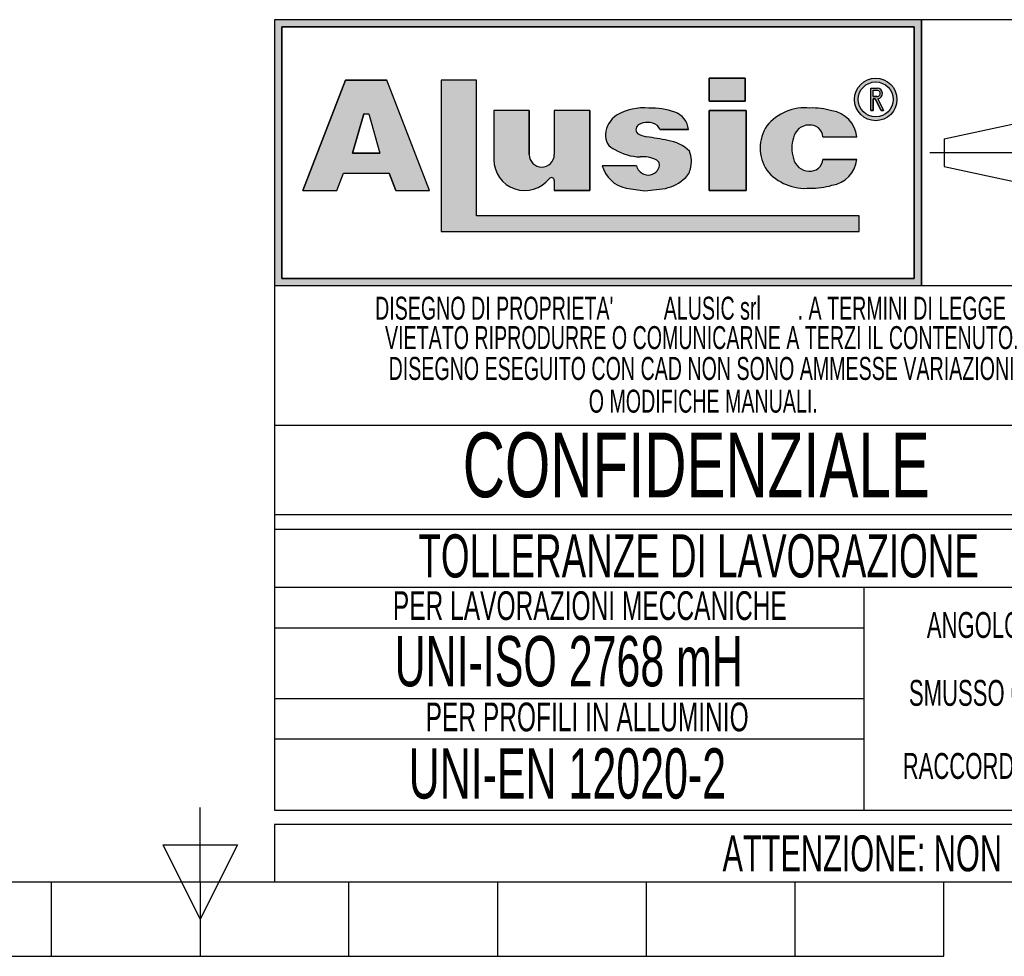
# Model space of a CAD drawing. Header units: millimetres. Extents: x 0 to 420, y 0 to 297.
# Tile 8 of 70: x 197 to 266, y 0 to 65. Entities that reach past the tile are written whole.
import ezdxf
from ezdxf.enums import TextEntityAlignment as Align

# ---------------------------------------------------------------- set-up
doc = ezdxf.new("R2010")
doc.units = ezdxf.units.MM
doc.linetypes.add('CENTERX2', pattern=[20.319999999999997, 12.7, -2.54, 2.54, -2.54])
doc.layers.add('CARTIGLIO', color=140, linetype='Continuous')
doc.styles.add('SLDTEXTSTYLE0', font='TXT', dxfattribs={"width": 0.6382978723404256})
doc.styles.add('SLDTEXTSTYLE1', font='TXT', dxfattribs={"width": 0.675})

# ---------------------------------------------------------------- blocks, each defined once
blk = doc.blocks.new('SW_NOTE_0_1')
at = {"layer": 'CARTIGLIO', "color": 0, "insert": (85.40558510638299, 3.222669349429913), "char_height": 2.5, "attachment_point": 2, "style": 'SLDTEXTSTYLE0'}
blk.add_mtext("ATTENZIONE: NON INTERPRETARE IL DISEGNO. IN CASO DI QUOTE MANCANTI O POCO CHIARE CONSULTARE L'UFFICIO TECNICO", dxfattribs=at)
blk = doc.blocks.new('SW_NOTE_0_14')
at = {"layer": 'CARTIGLIO', "color": 0, "insert": (6.67819148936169, 2.320321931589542), "char_height": 1.8, "attachment_point": 2, "style": 'SLDTEXTSTYLE0'}
blk.add_mtext("ANGOLO ±10'", dxfattribs=at)
blk = doc.blocks.new('SW_NOTE_0_15')
at = {"layer": 'CARTIGLIO', "color": 0, "insert": (23.93617021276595, 3.867203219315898), "char_height": 3, "attachment_point": 2, "style": 'SLDTEXTSTYLE0'}
blk.add_mtext('TOLLERANZE DI LAVORAZIONE', dxfattribs=at)
blk = doc.blocks.new('SW_NOTE_0_16')
at = {"layer": 'CARTIGLIO', "color": 0, "insert": (21.07265624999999, 5.800804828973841), "char_height": 4.500000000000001, "attachment_point": 2, "style": 'SLDTEXTSTYLE1'}
blk.add_mtext('CONFIDENZIALE', dxfattribs=at)
blk = doc.blocks.new('SW_NOTE_0_17')
at = {"layer": 'CARTIGLIO', "color": 0, "insert": (28.04255319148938, 2.062508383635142), "char_height": 1.6, "attachment_point": 2, "style": 'SLDTEXTSTYLE0'}
blk.add_mtext('DISEGNO ESEGUITO CON CAD NON SONO AMMESSE VARIAZIONI', dxfattribs=at)
blk = doc.blocks.new('SW_NOTE_0_18')
at = {"layer": 'CARTIGLIO', "color": 0, "insert": (27.3404255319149, 2.062508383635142), "char_height": 1.6, "attachment_point": 2, "style": 'SLDTEXTSTYLE0'}
blk.add_mtext('VIETATO RIPRODURRE O COMUNICARNE A TERZI IL CONTENUTO.', dxfattribs=at)
blk = doc.blocks.new('SW_NOTE_0_19')
at = {"layer": 'CARTIGLIO', "color": 0, "insert": (7.587765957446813, 2.320321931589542), "char_height": 1.8, "attachment_point": 2, "style": 'SLDTEXTSTYLE0'}
blk.add_mtext('SMUSSO 0.5x45°', dxfattribs=at)
blk = doc.blocks.new('SW_NOTE_0_20')
at = {"layer": 'CARTIGLIO', "color": 0, "insert": (10.40425531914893, 2.062508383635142), "char_height": 1.6, "attachment_point": 2, "style": 'SLDTEXTSTYLE0'}
blk.add_mtext('O MODIFICHE MANUALI.', dxfattribs=at)
blk = doc.blocks.new('SW_NOTE_0_21')
at = {"layer": 'CARTIGLIO', "color": 0, "char_height": 1.6, "attachment_point": 2, "style": 'SLDTEXTSTYLE0'}
for s, insert in [("DISEGNO DI PROPRIETA'", (10.27659574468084, 2.062508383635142)), ('ALUSIC srl', (25.45120500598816, 2.062508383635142)), (". A TERMINI DI LEGGE E'", (39.41078027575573, 2.062508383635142))]:
    blk.add_mtext(s, dxfattribs=dict(at, insert=insert))
blk = doc.blocks.new('SW_NOTE_0_22')
at = {"layer": 'CARTIGLIO', "color": 0, "insert": (8.569148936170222, 2.320321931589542), "char_height": 1.8, "attachment_point": 2, "style": 'SLDTEXTSTYLE0'}
blk.add_mtext('RACCORDO R 0.5', dxfattribs=at)
blk = doc.blocks.new('SW_NOTE_0_23')
at = {"layer": 'CARTIGLIO', "color": 0, "insert": (18.30319148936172, 2.578135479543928), "char_height": 2, "attachment_point": 2, "style": 'SLDTEXTSTYLE0'}
blk.add_mtext('PER LAVORAZIONI MECCANICHE', dxfattribs=at)
blk = doc.blocks.new('SW_NOTE_0_24')
at = {"layer": 'CARTIGLIO', "color": 0, "insert": (15.68484042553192, 4.511737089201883), "char_height": 3.5, "attachment_point": 2, "style": 'SLDTEXTSTYLE0'}
blk.add_mtext('UNI-ISO 2768 mH', dxfattribs=at)
blk = doc.blocks.new('SW_NOTE_0_25')
at = {"layer": 'CARTIGLIO', "color": 0, "insert": (13.85638297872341, 2.578135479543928), "char_height": 2, "attachment_point": 2, "style": 'SLDTEXTSTYLE0'}
blk.add_mtext('PER PROFILI IN ALLUMINIO', dxfattribs=at)
blk = doc.blocks.new('SW_NOTE_0_26')
at = {"layer": 'CARTIGLIO', "color": 0, "insert": (14.05585106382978, 4.511737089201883), "char_height": 3.5, "attachment_point": 2, "style": 'SLDTEXTSTYLE0'}
blk.add_mtext('UNI-EN 12020-2', dxfattribs=at)
blk = doc.blocks.new('Cartiglio ALUSIC')
at = {"layer": 'CARTIGLIO'}
h = blk.add_hatch(color=256, dxfattribs=at)
h.paths.add_polyline_path([(113.971100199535, 149.9990413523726), (113.971100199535, 131.4990413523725), (158.971100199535, 131.4990413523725), (158.971100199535, 149.9990413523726)], flags=0)
h.paths.add_polyline_path([(114.471100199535, 131.9990413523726), (114.471100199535, 149.4990413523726), (158.471100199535, 149.4990413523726), (158.471100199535, 131.9990413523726)], flags=0)
for points in [[(144.2116339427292, 145.9308884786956), (144.2116339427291, 144.3245774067), (146.6985305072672, 144.3245774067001), (146.6985305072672, 145.9308884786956)], [(128.0219401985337, 145.7956943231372), (125.5527056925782, 145.7956943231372), (125.5527056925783, 135.2696801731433), (154.6424359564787, 135.2696801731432), (154.6424359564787, 136.3597302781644), (128.0219401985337, 136.3597302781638)], [(146.7838932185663, 143.6808359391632), (144.2116339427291, 143.6808359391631), (144.2116339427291, 138.1064632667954), (146.7838932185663, 138.1064632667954)]]:
    blk.add_hatch(color=256, dxfattribs=at).paths.add_polyline_path(points, flags=0)
h = blk.add_hatch(color=256, dxfattribs=at)
edge = h.paths.add_edge_path(flags=0)
edge.add_arc((155.7921827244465, 144.4510199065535), 1.479868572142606, 0, 360)
edge = h.paths.add_edge_path(flags=0)
edge.add_arc((155.7921827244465, 144.4510199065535), 1.214864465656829, 0, 360)
h = blk.add_hatch(color=256, dxfattribs=at)
h.paths.add_polyline_path([(118.292263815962, 138.1064632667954), (118.7611454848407, 139.3206628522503), (121.9303757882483, 139.3206628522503), (122.3992574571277, 138.1064632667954), (124.7510688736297, 138.1064632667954), (121.7833115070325, 145.7916640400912), (118.9082097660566, 145.7916640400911), (115.9404523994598, 138.1064632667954)], flags=0)
h.paths.add_polyline_path([(119.3961687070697, 140.7216809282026), (120.1708764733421, 143.4547391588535), (120.5206447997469, 143.4547391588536), (121.2953525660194, 140.721680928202)], flags=0)
h = blk.add_hatch(color=256, dxfattribs=at)
edge = h.paths.add_edge_path(flags=0)
edge.add_arc((155.8903200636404, 144.8676091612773), 0.3723980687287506, 277.1406326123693, 450.0000000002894)
edge.add_line((155.8903200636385, 145.240007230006), (155.450204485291, 145.240007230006))
edge.add_line((155.450204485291, 145.240007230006), (155.450204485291, 143.6880606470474))
edge.add_line((155.450204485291, 143.6880606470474), (155.605611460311, 143.6880606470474))
edge.add_line((155.605611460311, 143.6880606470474), (155.605611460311, 144.4952110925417))
edge.add_line((155.605611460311, 144.4952110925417), (155.764003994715, 144.4952110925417))
edge.add_line((155.764003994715, 144.4952110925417), (156.171212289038, 143.6880606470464))
edge.add_line((156.171212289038, 143.6880606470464), (156.3452765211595, 143.6880606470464))
edge.add_line((156.3452765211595, 143.6880606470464), (155.9366110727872, 144.4980993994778))
edge = h.paths.add_edge_path(flags=0)
edge.add_line((155.6056114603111, 145.0846002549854), (155.8903200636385, 145.0846002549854))
edge.add_arc((155.8903200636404, 144.8676091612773), 0.2169910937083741, -90.00000000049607, 90.00000000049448, ccw=False)
edge.add_line((155.8903200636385, 144.6506180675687), (155.6056114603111, 144.6506180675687))
edge.add_line((155.6056114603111, 144.6506180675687), (155.6056114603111, 145.0846002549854))
h = blk.add_hatch(color=256, dxfattribs=at)
edge = h.paths.add_edge_path(flags=0)
edge.add_line((139.7219511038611, 138.0874905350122), (140.9616140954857, 138.2313935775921))
edge.add_arc((140.6251358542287, 140.9172664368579), 2.706867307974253, 277.1406456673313, 311.0032214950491)
edge.add_arc((141.7459062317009, 139.8536948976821), 1.178212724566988, 303.7868133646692, 347.8980612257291)
edge.add_arc((141.0550130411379, 140.1458147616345), 1.920162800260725, 343.6935231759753, 381.4193527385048)
edge.add_arc((140.9170023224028, 138.8528855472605), 2.77207698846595, 46.00269433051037, 81.25096772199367)
edge.add_arc((133.1604335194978, 99.54681763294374), 42.8338661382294, 78.993004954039, 81.01866969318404)
edge.add_arc((140.0875549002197, 143.5111497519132), 1.672976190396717, 238.77709912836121, 261.74465207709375, ccw=False)
edge.add_arc((139.511171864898, 142.3534770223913), 0.3988810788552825, 114.64010585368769, 223.1865854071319, ccw=False)
edge.add_arc((139.9292750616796, 141.471492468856), 1.374925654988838, 90.51660503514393, 115.15343256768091, ccw=False)
edge.add_arc((139.978971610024, 141.8617877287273), 0.986530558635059, 50.69488274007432, 93.60864602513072, ccw=False)
edge.add_arc((140.2656634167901, 142.2302567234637), 0.519939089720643, 14.547573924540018, 49.4198797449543, ccw=False)
edge.add_line((140.7689329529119, 142.3608569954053), (142.7634621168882, 142.3608569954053))
edge.add_arc((141.3534729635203, 142.2214802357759), 1.416861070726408, 5.645321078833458, 71.38339334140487)
edge.add_arc((140.0918708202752, 138.6413140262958), 5.212710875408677, 70.80435731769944, 90.86664277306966)
edge.add_arc((139.6876943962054, 140.01898057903), 3.848224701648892, 85.15036290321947, 119.9120405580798)
edge.add_arc((138.7589405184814, 141.8826763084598), 1.774008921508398, 123.9309471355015, 174.9914571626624)
edge.add_arc((138.007121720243, 141.9227892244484), 1.021881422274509, 173.5516105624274, 249.3813116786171)
edge.add_arc((139.4480837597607, 143.8857829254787), 3.430150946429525, 238.3320469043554, 269.1908231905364)
edge.add_arc((139.5671105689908, 138.3083973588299), 2.154096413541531, 64.99796384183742, 94.45891481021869, ccw=False)
edge.add_arc((140.3551381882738, 139.8813550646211), 0.398545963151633, -35.586121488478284, 72.11412463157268, ccw=False)
edge.add_arc((139.9862171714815, 139.9393420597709), 0.7512299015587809, 245.201083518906, 337.29941344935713, ccw=False)
edge.add_arc((139.934335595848, 140.0154535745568), 0.8024620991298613, 192.5591591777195, 250.8523518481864, ccw=False)
edge.add_line((139.1510748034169, 139.8409601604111), (136.768183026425, 139.8409601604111))
edge.add_arc((138.8654850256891, 140.4022414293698), 2.1711085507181, 194.9824340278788, 258.3364147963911)
edge.add_line((138.4265630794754, 138.2759630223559), (139.7219511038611, 138.0874905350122))
h = blk.add_hatch(color=256, dxfattribs=at)
edge = h.paths.add_edge_path(flags=0)
edge.add_arc((151.1448446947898, 140.5631500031), 1.095489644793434, 191.1589777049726, 269.9285492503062, ccw=False)
edge.add_arc((152.2932291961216, 141.066632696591), 2.335462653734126, 162.1599290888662, 197.8400709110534, ccw=False)
edge.add_arc((151.1448446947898, 141.5701153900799), 1.095489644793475, 90.07145075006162, 168.8410222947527, ccw=False)
edge.add_arc((151.2517282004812, 141.8150308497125), 0.8574339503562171, 2.566657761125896, 97.25285314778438, ccw=False)
edge.add_line((152.108301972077, 141.8534281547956), (154.4848142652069, 141.8534281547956))
edge.add_arc((152.4212904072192, 141.6061501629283), 2.078287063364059, 6.833333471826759, 81.00039250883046)
edge.add_arc((151.336234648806, 138.6914263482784), 5.163706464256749, 74.1517675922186, 91.31975036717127)
edge.add_arc((150.8738064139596, 140.4366829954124), 3.434301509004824, 84.25969198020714, 140.8312604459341)
edge.add_arc((150.5707293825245, 141.0666326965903), 2.817144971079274, 146.8823062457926, 213.1176937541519)
edge.add_arc((150.87380641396, 141.6965823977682), 3.434301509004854, 219.1687395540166, 275.7403080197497)
edge.add_arc((151.3362346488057, 143.4418390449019), 5.163706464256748, 268.6802496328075, 285.8482324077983)
edge.add_arc((152.4212904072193, 140.5271152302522), 2.078287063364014, 278.9996074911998, 353.1666665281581)
edge.add_line((154.4848142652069, 140.2798372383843), (152.1083019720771, 140.2798372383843))
edge.add_arc((151.2517282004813, 140.3182345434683), 0.8574339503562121, 262.7471468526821, 357.4333422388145, ccw=False)
h = blk.add_hatch(color=256, dxfattribs=at)
edge = h.paths.add_edge_path(flags=0)
edge.add_arc((132.5578484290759, 140.6186164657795), 0.8721260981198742, 180, 360, ccw=False)
edge.add_line((131.6857223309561, 140.6186164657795), (131.6857223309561, 143.6808359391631))
edge.add_line((131.6857223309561, 143.6808359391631), (129.2243885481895, 143.6808359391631))
edge.add_line((129.2243885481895, 143.6808359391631), (129.2243885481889, 140.2640777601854))
edge.add_arc((131.3820030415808, 140.2640777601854), 2.157614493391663, 180, 321.9680973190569)
edge.add_arc((133.2350345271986, 138.8146685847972), 0.1949400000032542, 3.751097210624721e-10, 141.9680973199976, ccw=False)
edge.add_line((133.4299745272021, 138.8146685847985), (133.4299745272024, 138.106463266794))
edge.add_line((133.4299745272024, 138.106463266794), (135.91068894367, 138.106463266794))
edge.add_line((135.91068894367, 138.106463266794), (135.9106889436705, 143.6808359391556))
edge.add_line((135.9106889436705, 143.6808359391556), (133.4299745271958, 143.6808359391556))
edge.add_line((133.4299745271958, 143.6808359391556), (133.4299745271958, 140.6186164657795))
for p, q in [((113.971100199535, 149.9990413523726), (113.971100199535, 131.4990413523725)), ((113.971100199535, 149.9990413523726), (113.971100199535, 94.99904135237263)), ((173.971100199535, 149.9990413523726), (113.971100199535, 149.9990413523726)), ((158.971100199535, 149.9990413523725), (113.971100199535, 149.9990413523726)), ((113.971100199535, 149.9990413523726), (113.971100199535, 131.4990413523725)), ((113.971100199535, 149.9990413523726), (113.971100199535, 115.5498549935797)), ((114.471100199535, 131.9990413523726), (114.471100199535, 149.4990413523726)), ((114.471100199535, 149.4990413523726), (114.471100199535, 131.9990413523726)), ((114.471100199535, 149.4990413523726), (158.471100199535, 149.4990413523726)), ((158.471100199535, 149.4990413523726), (114.471100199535, 149.4990413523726)), ((158.471100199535, 149.4990413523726), (158.471100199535, 131.9990413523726)), ((158.471100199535, 131.9990413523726), (158.471100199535, 149.4990413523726)), ((158.971100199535, 131.4990413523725), (158.971100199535, 149.9990413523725)), ((158.971100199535, 149.9990413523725), (158.971100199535, 131.4990413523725)), ((146.6985305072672, 145.9308884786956), (144.2116339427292, 145.9308884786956)), ((144.2116339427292, 145.9308884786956), (144.2116339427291, 144.3245774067)), ((144.2116339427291, 144.3245774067), (144.2116339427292, 145.9308884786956)), ((144.2116339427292, 145.9308884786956), (146.6985305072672, 145.9308884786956)), ((146.6985305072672, 145.9308884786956), (146.6985305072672, 144.3245774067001)), ((146.6985305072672, 144.3245774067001), (146.6985305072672, 145.9308884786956)), ((118.9082097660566, 145.7916640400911), (115.9404523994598, 138.1064632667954)), ((115.9404523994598, 138.1064632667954), (118.9082097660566, 145.7916640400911)), ((121.7833115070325, 145.7916640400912), (118.9082097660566, 145.7916640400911)), ((118.9082097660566, 145.7916640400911), (121.7833115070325, 145.7916640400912)), ((124.7510688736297, 138.1064632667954), (121.7833115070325, 145.7916640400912)), ((124.7510688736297, 138.1064632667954), (121.7833115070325, 145.7916640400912)), ((128.0219401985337, 145.7956943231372), (125.5527056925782, 145.7956943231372)), ((125.5527056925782, 145.7956943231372), (125.5527056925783, 135.2696801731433)), ((128.0219401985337, 145.7956943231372), (125.5527056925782, 145.7956943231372)), ((125.5527056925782, 145.7956943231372), (125.5527056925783, 135.2696801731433)), ((128.0219401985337, 136.3597302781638), (128.0219401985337, 145.7956943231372)), ((128.0219401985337, 136.3597302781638), (128.0219401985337, 145.7956943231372)), ((155.450204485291, 143.6880606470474), (155.450204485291, 145.240007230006)), ((155.450204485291, 143.6880606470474), (155.450204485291, 145.240007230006)), ((155.450204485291, 145.240007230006), (155.8903200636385, 145.240007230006)), ((155.450204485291, 145.240007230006), (155.8903200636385, 145.240007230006)), ((155.6056114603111, 145.0846002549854), (155.8903200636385, 145.0846002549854)), ((155.6056114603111, 144.6506180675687), (155.6056114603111, 145.0846002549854)), ((155.6056114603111, 144.6506180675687), (155.6056114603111, 145.0846002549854)), ((155.6056114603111, 145.0846002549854), (155.8903200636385, 145.0846002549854)), ((155.6056114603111, 144.6506180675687), (155.8903200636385, 144.6506180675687)), ((155.8903200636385, 144.6506180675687), (155.6056114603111, 144.6506180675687)), ((144.2116339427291, 144.3245774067), (146.6985305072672, 144.3245774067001)), ((146.6985305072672, 144.3245774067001), (144.2116339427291, 144.3245774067)), ((155.605611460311, 144.4952110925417), (155.605611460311, 143.6880606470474)), ((155.605611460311, 143.6880606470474), (155.605611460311, 144.4952110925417)), ((155.764003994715, 144.4952110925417), (155.605611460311, 144.4952110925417)), ((155.605611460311, 144.4952110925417), (155.764003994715, 144.4952110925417)), ((156.171212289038, 143.6880606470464), (155.764003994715, 144.4952110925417)), ((155.764003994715, 144.4952110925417), (156.171212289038, 143.6880606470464)), ((155.9366110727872, 144.4980993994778), (156.3452765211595, 143.6880606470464)), ((155.9366110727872, 144.4980993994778), (156.3452765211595, 143.6880606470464)), ((119.3961687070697, 140.7216809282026), (120.1708764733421, 143.4547391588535)), ((120.1708764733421, 143.4547391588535), (119.3961687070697, 140.7216809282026)), ((120.1708764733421, 143.4547391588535), (120.5206447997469, 143.4547391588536)), ((120.1708764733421, 143.4547391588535), (120.5206447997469, 143.4547391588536)), ((120.5206447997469, 143.4547391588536), (121.2953525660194, 140.721680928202)), ((120.5206447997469, 143.4547391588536), (121.2953525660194, 140.721680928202)), ((129.2243885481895, 143.6808359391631), (129.2243885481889, 140.2640777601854)), ((131.6857223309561, 143.6808359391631), (129.2243885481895, 143.6808359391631)), ((131.6857223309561, 143.6808359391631), (129.2243885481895, 143.6808359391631)), ((129.2243885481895, 143.6808359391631), (129.2243885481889, 140.2640777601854)), ((131.6857223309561, 140.6186164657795), (131.6857223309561, 143.6808359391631)), ((131.6857223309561, 143.6808359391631), (131.6857223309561, 140.6186164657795)), ((135.9106889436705, 143.6808359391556), (133.4299745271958, 143.6808359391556)), ((133.4299745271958, 143.6808359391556), (133.4299745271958, 140.6186164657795)), ((133.4299745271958, 143.6808359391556), (133.4299745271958, 140.6186164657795)), ((135.9106889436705, 143.6808359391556), (133.4299745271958, 143.6808359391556)), ((135.9106889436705, 143.6808359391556), (135.91068894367, 138.106463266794)), ((135.91068894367, 138.106463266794), (135.9106889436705, 143.6808359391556)), ((146.7838932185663, 143.6808359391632), (144.2116339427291, 143.6808359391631)), ((144.2116339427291, 143.6808359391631), (144.2116339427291, 138.1064632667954)), ((144.2116339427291, 143.6808359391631), (146.7838932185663, 143.6808359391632)), ((144.2116339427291, 138.1064632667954), (144.2116339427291, 143.6808359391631)), ((146.7838932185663, 138.1064632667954), (146.7838932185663, 143.6808359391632)), ((146.7838932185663, 143.6808359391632), (146.7838932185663, 138.1064632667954)), ((155.450204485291, 143.6880606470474), (155.605611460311, 143.6880606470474)), ((155.605611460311, 143.6880606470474), (155.450204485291, 143.6880606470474)), ((156.171212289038, 143.6880606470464), (156.3452765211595, 143.6880606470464)), ((156.3452765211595, 143.6880606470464), (156.171212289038, 143.6880606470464)), ((160.5624374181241, 141.7060810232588), (166.0550106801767, 142.8872795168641)), ((140.7689329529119, 142.3608569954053), (142.7634621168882, 142.3608569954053)), ((142.7634621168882, 142.3608569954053), (140.7689329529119, 142.3608569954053)), ((152.108301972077, 141.8534281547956), (154.4848142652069, 141.8534281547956)), ((152.108301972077, 141.8534281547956), (154.4848142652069, 141.8534281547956)), ((160.5624374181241, 141.7060810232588), (160.5624374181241, 139.7920016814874)), ((121.2953525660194, 140.721680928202), (119.3961687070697, 140.7216809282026)), ((119.3961687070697, 140.7216809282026), (121.2953525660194, 140.721680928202)), ((139.1510748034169, 139.8409601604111), (136.768183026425, 139.8409601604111)), ((139.1510748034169, 139.8409601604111), (136.768183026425, 139.8409601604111)), ((154.4848142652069, 140.2798372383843), (152.1083019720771, 140.2798372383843)), ((152.1083019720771, 140.2798372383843), (154.4848142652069, 140.2798372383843)), ((160.5624374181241, 139.7920016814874), (166.0550106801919, 138.6108031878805)), ((118.292263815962, 138.1064632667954), (118.7611454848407, 139.3206628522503)), ((118.292263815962, 138.1064632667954), (118.7611454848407, 139.3206628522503)), ((118.7611454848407, 139.3206628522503), (121.9303757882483, 139.3206628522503)), ((118.7611454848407, 139.3206628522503), (121.9303757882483, 139.3206628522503)), ((122.3992574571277, 138.1064632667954), (121.9303757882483, 139.3206628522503)), ((121.9303757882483, 139.3206628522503), (122.3992574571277, 138.1064632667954)), ((133.4299745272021, 138.8146685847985), (133.4299745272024, 138.106463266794)), ((133.4299745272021, 138.8146685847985), (133.4299745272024, 138.106463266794)), ((115.9404523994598, 138.1064632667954), (118.292263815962, 138.1064632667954)), ((115.9404523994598, 138.1064632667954), (118.292263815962, 138.1064632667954)), ((122.3992574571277, 138.1064632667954), (124.7510688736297, 138.1064632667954)), ((122.3992574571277, 138.1064632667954), (124.7510688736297, 138.1064632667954)), ((133.4299745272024, 138.106463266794), (135.91068894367, 138.106463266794)), ((135.91068894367, 138.106463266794), (133.4299745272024, 138.106463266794)), ((138.4265630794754, 138.2759630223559), (139.7219511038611, 138.0874905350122)), ((138.4265630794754, 138.2759630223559), (139.7219511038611, 138.0874905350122)), ((139.7219511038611, 138.0874905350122), (140.9616140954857, 138.2313935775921)), ((139.7219511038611, 138.0874905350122), (140.9616140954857, 138.2313935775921)), ((144.2116339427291, 138.1064632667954), (146.7838932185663, 138.1064632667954)), ((146.7838932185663, 138.1064632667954), (144.2116339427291, 138.1064632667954)), ((154.6424359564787, 136.3597302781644), (128.0219401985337, 136.3597302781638)), ((154.6424359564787, 136.3597302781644), (128.0219401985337, 136.3597302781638)), ((154.6424359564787, 135.2696801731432), (154.6424359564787, 136.3597302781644)), ((154.6424359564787, 135.2696801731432), (154.6424359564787, 136.3597302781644)), ((125.5527056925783, 135.2696801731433), (154.6424359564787, 135.2696801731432)), ((125.5527056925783, 135.2696801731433), (154.6424359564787, 135.2696801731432)), ((158.471100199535, 131.9990413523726), (114.471100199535, 131.9990413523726)), ((114.471100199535, 131.9990413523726), (158.471100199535, 131.9990413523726)), ((113.971100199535, 131.4990413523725), (158.971100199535, 131.4990413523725)), ((113.971100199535, 131.4990413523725), (173.971100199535, 131.4990413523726)), ((173.971100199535, 121.7636603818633), (113.971100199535, 121.7636603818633)), ((173.971100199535, 115.5498549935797), (113.971100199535, 115.5498549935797)), ((113.971100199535, 114.5498549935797), (173.971100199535, 114.5498549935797)), ((113.971100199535, 114.5498549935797), (113.971100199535, 94.99904135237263)), ((173.9571410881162, 110.4900006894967), (113.9571410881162, 110.4900006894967)), ((154.9806365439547, 94.99904135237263), (154.9806365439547, 110.4900006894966)), ((113.971100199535, 107.6716313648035), (154.9806365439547, 107.6716313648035)), ((154.9806365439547, 102.7445210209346), (113.971100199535, 102.7445210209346)), ((113.9850593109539, 99.96496483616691), (154.9945956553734, 99.96496483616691)), ((113.971100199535, 94.99904135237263), (173.971100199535, 94.99904135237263)), ((313.621100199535, 93.99904135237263), (113.971100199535, 93.99904135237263)), ((113.971100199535, 93.99904135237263), (113.971100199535, 89.99904135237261)), ((113.971100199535, 89.99904135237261), (313.621100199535, 89.99904135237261))]:
    blk.add_line(p, q, dxfattribs=at)
at = {"layer": 'CARTIGLIO', "linetype": 'CENTERX2'}
blk.add_line((159.5584198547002, 140.749041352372), (173.3837805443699, 140.749041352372), dxfattribs=at)
at = {"layer": 'CARTIGLIO', "linetype": 'Continuous'}
blk.add_line((113.9695322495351, 89.99904135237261), (313.621100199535, 89.99904135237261), dxfattribs=at)
at = {"layer": 'CARTIGLIO'}
for radius in [1.479868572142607, 1.479868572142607, 1.214864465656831, 1.214864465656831]:
    blk.add_circle((155.7921827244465, 144.4510199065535), radius, dxfattribs=at)
for centre, radius, start, end in [((155.8903200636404, 144.8676091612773), 0.3723980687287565, 277.1406326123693, 90.00000000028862), ((155.8903200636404, 144.8676091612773), 0.3723980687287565, 277.1406326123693, 90.00000000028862), ((155.8903200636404, 144.8676091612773), 0.2169910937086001, 269.9999999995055, 90.00000000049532), ((155.8903200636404, 144.8676091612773), 0.2169910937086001, 269.9999999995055, 90.00000000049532), ((139.6876943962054, 140.01898057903), 3.848224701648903, 85.15036290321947, 119.9120405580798), ((139.6876943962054, 140.01898057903), 3.848224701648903, 85.15036290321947, 119.9120405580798), ((150.8738064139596, 140.4366829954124), 3.434301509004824, 84.25969198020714, 140.8312604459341), ((150.8738064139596, 140.4366829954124), 3.434301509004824, 84.25969198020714, 140.8312604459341), ((138.7589405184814, 141.8826763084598), 1.774008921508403, 123.9309471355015, 174.9914571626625), ((138.7589405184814, 141.8826763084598), 1.774008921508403, 123.9309471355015, 174.9914571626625), ((140.0918708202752, 138.6413140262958), 5.212710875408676, 70.80435731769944, 90.86664277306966), ((140.0918708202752, 138.6413140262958), 5.212710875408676, 70.80435731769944, 90.86664277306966), ((141.3534729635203, 142.2214802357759), 1.416861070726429, 5.645321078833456, 71.38339334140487), ((141.3534729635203, 142.2214802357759), 1.416861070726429, 5.645321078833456, 71.38339334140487), ((151.336234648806, 138.6914263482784), 5.163706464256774, 74.1517675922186, 91.31975036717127), ((151.336234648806, 138.6914263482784), 5.163706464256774, 74.1517675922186, 91.31975036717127), ((152.4212904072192, 141.6061501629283), 2.078287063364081, 6.833333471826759, 81.00039250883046), ((152.4212904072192, 141.6061501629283), 2.078287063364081, 6.833333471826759, 81.00039250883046), ((139.511171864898, 142.3534770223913), 0.3988810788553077, 114.6401058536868, 223.1865854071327), ((139.511171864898, 142.3534770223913), 0.3988810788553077, 114.6401058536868, 223.1865854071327), ((139.9292750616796, 141.471492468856), 1.374925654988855, 90.51660503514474, 115.1534325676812), ((139.9292750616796, 141.471492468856), 1.374925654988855, 90.51660503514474, 115.1534325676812), ((139.978971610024, 141.8617877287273), 0.9865305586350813, 50.69488274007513, 93.60864602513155), ((139.978971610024, 141.8617877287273), 0.9865305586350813, 50.69488274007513, 93.60864602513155), ((140.2656634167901, 142.2302567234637), 0.5199390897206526, 14.5475739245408, 49.41987974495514), ((140.2656634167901, 142.2302567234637), 0.5199390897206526, 14.5475739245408, 49.41987974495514), ((150.5707293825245, 141.0666326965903), 2.81714497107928, 146.8823062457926, 213.1176937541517), ((150.5707293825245, 141.0666326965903), 2.81714497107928, 146.8823062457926, 213.1176937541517), ((151.1448446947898, 141.5701153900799), 1.095489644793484, 90.07145075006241, 168.8410222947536), ((151.1448446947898, 141.5701153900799), 1.095489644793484, 90.07145075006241, 168.8410222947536), ((151.2517282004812, 141.8150308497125), 0.8574339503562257, 2.566657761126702, 97.25285314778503), ((151.2517282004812, 141.8150308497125), 0.8574339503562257, 2.566657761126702, 97.25285314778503), ((138.007121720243, 141.9227892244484), 1.021881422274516, 173.5516105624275, 249.381311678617), ((138.007121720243, 141.9227892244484), 1.021881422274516, 173.5516105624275, 249.381311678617), ((140.0875549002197, 143.5111497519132), 1.672976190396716, 238.777099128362, 261.7446520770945), ((140.0875549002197, 143.5111497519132), 1.672976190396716, 238.777099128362, 261.7446520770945), ((133.1604335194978, 99.54681763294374), 42.83386613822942, 78.993004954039, 81.01866969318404), ((133.1604335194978, 99.54681763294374), 42.83386613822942, 78.993004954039, 81.01866969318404), ((140.9170023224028, 138.8528855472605), 2.77207698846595, 46.00269433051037, 81.25096772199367), ((140.9170023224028, 138.8528855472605), 2.77207698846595, 46.00269433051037, 81.25096772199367), ((152.2932291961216, 141.066632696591), 2.335462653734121, 162.159929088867, 197.8400709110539), ((152.2932291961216, 141.066632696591), 2.335462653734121, 162.159929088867, 197.8400709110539), ((132.5578484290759, 140.6186164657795), 0.8721260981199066, 180, 0), ((132.5578484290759, 140.6186164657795), 0.8721260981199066, 180, 0), ((139.4480837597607, 143.8857829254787), 3.430150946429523, 238.3320469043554, 269.1908231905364), ((139.4480837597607, 143.8857829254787), 3.430150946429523, 238.3320469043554, 269.1908231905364), ((139.5671105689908, 138.3083973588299), 2.154096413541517, 64.99796384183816, 94.45891481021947), ((139.5671105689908, 138.3083973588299), 2.154096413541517, 64.99796384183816, 94.45891481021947), ((141.0550130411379, 140.1458147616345), 1.920162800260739, 343.6935231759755, 21.41935273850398), ((141.0550130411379, 140.1458147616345), 1.920162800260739, 343.6935231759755, 21.41935273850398), ((131.3820030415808, 140.2640777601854), 2.157614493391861, 180, 321.9680973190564), ((131.3820030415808, 140.2640777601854), 2.157614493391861, 180, 321.9680973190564), ((138.8654850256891, 140.4022414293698), 2.171108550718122, 194.9824340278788, 258.3364147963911), ((138.8654850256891, 140.4022414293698), 2.171108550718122, 194.9824340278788, 258.3364147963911), ((139.934335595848, 140.0154535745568), 0.8024620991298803, 192.5591591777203, 250.8523518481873), ((139.934335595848, 140.0154535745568), 0.8024620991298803, 192.5591591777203, 250.8523518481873), ((140.3551381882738, 139.8813550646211), 0.398545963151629, 324.4138785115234, 72.11412463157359), ((140.3551381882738, 139.8813550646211), 0.398545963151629, 324.4138785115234, 72.11412463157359), ((151.1448446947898, 140.5631500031), 1.095489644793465, 191.1589777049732, 269.9285492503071), ((151.1448446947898, 140.5631500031), 1.095489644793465, 191.1589777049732, 269.9285492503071), ((151.2517282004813, 140.3182345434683), 0.8574339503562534, 262.7471468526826, 357.4333422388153), ((151.2517282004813, 140.3182345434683), 0.8574339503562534, 262.7471468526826, 357.4333422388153), ((152.4212904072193, 140.5271152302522), 2.078287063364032, 278.9996074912, 353.1666665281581), ((152.4212904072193, 140.5271152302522), 2.078287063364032, 278.9996074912, 353.1666665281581), ((139.9862171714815, 139.9393420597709), 0.7512299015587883, 245.2010835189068, 337.2994134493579), ((139.9862171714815, 139.9393420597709), 0.7512299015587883, 245.2010835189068, 337.2994134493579), ((141.7459062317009, 139.8536948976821), 1.178212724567, 303.7868133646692, 347.8980612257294), ((141.7459062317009, 139.8536948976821), 1.178212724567, 303.7868133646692, 347.8980612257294), ((150.87380641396, 141.6965823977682), 3.434301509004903, 219.1687395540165, 275.7403080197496), ((150.87380641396, 141.6965823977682), 3.434301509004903, 219.1687395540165, 275.7403080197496), ((133.2350345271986, 138.8146685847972), 0.1949400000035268, 3.759104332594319e-10, 141.9680973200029), ((133.2350345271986, 138.8146685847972), 0.1949400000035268, 3.759104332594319e-10, 141.9680973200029), ((140.6251358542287, 140.9172664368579), 2.706867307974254, 277.1406456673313, 311.0032214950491), ((140.6251358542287, 140.9172664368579), 2.706867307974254, 277.1406456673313, 311.0032214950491), ((151.3362346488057, 143.4418390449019), 5.163706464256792, 268.6802496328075, 285.8482324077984), ((151.3362346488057, 143.4418390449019), 5.163706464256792, 268.6802496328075, 285.8482324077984)]:
    blk.add_arc(centre, radius, start, end, dxfattribs=at)
at = {"layer": 'CARTIGLIO', "color": 140}
for name, p in [('SW_NOTE_0_21', (118.9711016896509, 128.6603244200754)), ('SW_NOTE_0_18', (116.3533271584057, 126.6141659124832)), ('SW_NOTE_0_17', (115.6355512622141, 124.4682551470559)), ('SW_NOTE_0_20', (133.3899886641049, 122.1920407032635)), ('SW_NOTE_0_16', (122.2362996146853, 115.4679531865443)), ('SW_NOTE_0_15', (119.5374520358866, 110.3183836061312)), ('SW_NOTE_0_23', (117.6003680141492, 107.6481432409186)), ('SW_NOTE_0_14', (157.5950277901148, 106.4612057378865)), ('SW_NOTE_0_24', (118.7522918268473, 102.6005131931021)), ('SW_NOTE_0_19', (156.6725276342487, 101.7341689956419)), ('SW_NOTE_0_25', (121.8587729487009, 99.90266357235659)), ('SW_NOTE_0_26', (120.2859705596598, 94.78943414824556)), ('SW_NOTE_0_22', (155.6312777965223, 96.6517264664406)), ('SW_NOTE_0_1', (127.6311861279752, 90.01640253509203))]:
    blk.add_blockref(name, p, dxfattribs=at)
at = {"layer": 'CARTIGLIO', "color": 140, "style": 'SLDTEXTSTYLE0', "width": 0.6382978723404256}
for tag, height, p in [('AUTOATTR1', 3.5, (223.449403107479, 133.7003798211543)), ('AUTOATTR2', 3.5, (221.9290871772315, 127.4217635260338)), ('AUTOATTR11', 3.5, (223.1430107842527, 121.4105734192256)), ('AUTOATTR8', 4, (219.2444208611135, 110.0025032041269)), ('AUTOATTR9', 4, (218.1221976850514, 100.4234402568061)), ('AUTOATTR0', 4, (249.0325362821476, 100.3118048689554))]:
    blk.add_attdef(tag, text='', height=height, dxfattribs=at).set_placement(p, align=Align.TOP_CENTER)
at = {"layer": 'CARTIGLIO', "color": 140}
for tag in ['AUTOATTR13', 'AUTOATTR12', 'AUTOATTR10', 'AUTOATTR7', 'AUTOATTR6', 'AUTOATTR5', 'AUTOATTR4', 'AUTOATTR3']:
    blk.add_attdef(tag, (0, 0), '', height=4, dxfattribs=at)

msp = doc.modelspace()

# ---------------------------------------------------------------- linework, layer by layer
at = {"layer": 'CARTIGLIO', "linetype": 'Continuous'}
for p, q in [((210.0037561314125, 5.171001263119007), (210.0037561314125, 10.34521728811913)), ((207.4166481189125, 7.758109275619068), (212.5908641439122, 7.758109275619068)), ((210.0037561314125, 2.583893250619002), (207.4166481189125, 7.758109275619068)), ((212.5908641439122, 7.758109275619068), (210.0037561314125, 2.583893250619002)), ((5.180115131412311, 5.171001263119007), (414.8273971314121, 5.171001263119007)), ((199.6553240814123, -0.003214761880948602), (199.6553240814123, 5.171001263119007)), ((210.0037561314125, 5.171001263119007), (210.0037561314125, -0.003214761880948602)), ((215.1758291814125, 5.171001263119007), (414.8273971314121, 5.171001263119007)), ((220.3521881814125, -0.003214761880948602), (220.3521881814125, 5.171001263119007)), ((230.7006202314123, -0.003214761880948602), (230.7006202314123, 5.171001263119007)), ((241.0490522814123, -0.003214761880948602), (241.0490522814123, 5.171001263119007)), ((251.3974843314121, -0.003214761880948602), (251.3974843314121, 5.171001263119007)), ((261.7459163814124, -0.003214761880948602), (261.7459163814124, 5.171001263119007)), ((158.2615958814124, -0.003214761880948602), (261.7459163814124, -0.003214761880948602))]:
    msp.add_line(p, q, dxfattribs=at)
at = {"layer": 'CARTIGLIO'}
msp.add_line((215.1773971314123, 5.171001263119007), (414.8273971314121, 5.171001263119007), dxfattribs=at)

# ---------------------------------------------------------------- block references
msp.add_blockref('Cartiglio ALUSIC', (101.206296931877, -84.82804008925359), dxfattribs=at)

doc.saveas('drawing.dxf')
